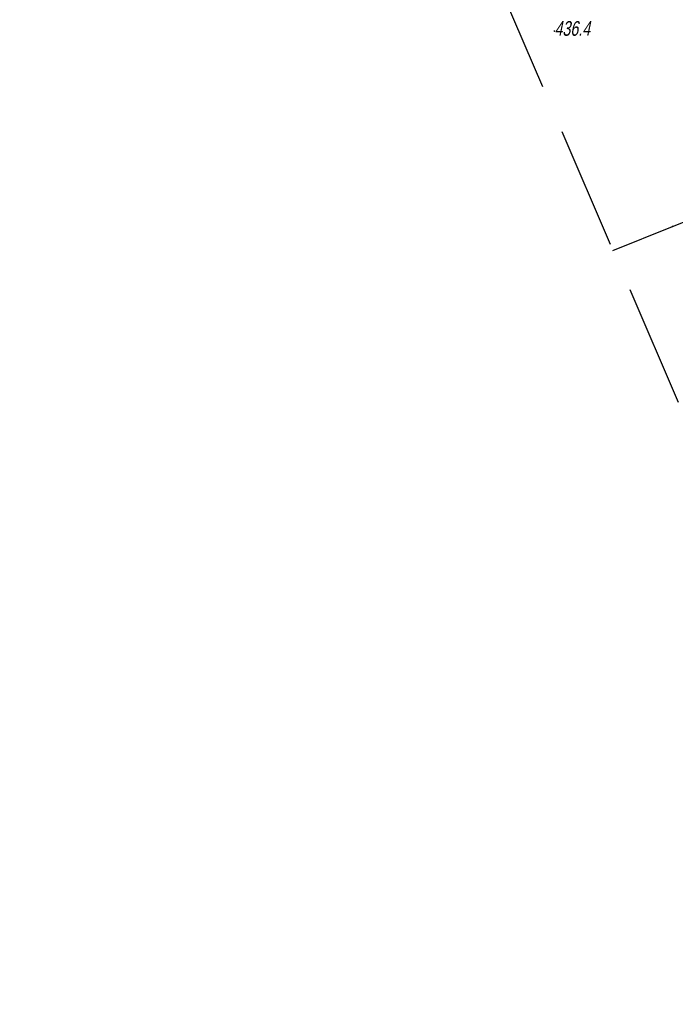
# Model space of a CAD drawing. Header units: metres. Extents: x 7409830 to 7410585, y 5569753 to 5570192.
# Tile 2 of 34: x 7410162 to 7410195, y 5569898 to 5569949. Entities that reach past the tile are written whole.
import ezdxf

# ---------------------------------------------------------------- set-up
doc = ezdxf.new("R2010")
doc.units = ezdxf.units.M
doc.header["$MEASUREMENT"] = 0
doc.linetypes.add('DGN Style 3', pattern=[8.758007, 6.255719, -2.502288])
for name, color, linetype in [('203-Punkt załamania granicy działki nie stabilizowany', 8, 'Continuous'), ('219-Linia granicy', 8, 'Continuous'), ('_BPP3-5', 8, 'Continuous'), ('_MAPA', 8, 'Continuous'), ('_Zakres', 8, 'Continuous'), ('punkt wysokościowy naturalny', 8, 'Continuous'), ('punkt wysokościowy naturalny-Atr2', 8, 'Continuous')]:
    doc.layers.add(name, color=color, linetype=linetype)
doc.styles.get("Standard").update_dxf_attribs({"font": 'arial.ttf'})

# ---------------------------------------------------------------- blocks, each defined once
blk = doc.blocks.new('203_1')
at = {"layer": '203-Punkt załamania granicy działki nie stabilizowany', "linetype": 'Continuous', "lineweight": 13}
h = blk.add_hatch(color=96, dxfattribs=at)
edge = h.paths.add_edge_path()
edge.add_arc((0, 0), 0.45, 0, 360)
blk = doc.blocks.new('PW01_2')
at = {"layer": 'punkt wysokościowy naturalny', "linetype": 'Continuous', "lineweight": 13}
h = blk.add_hatch(color=7, dxfattribs=at)
edge = h.paths.add_edge_path()
edge.add_arc((0, 0), 0.45, 0, 360)
blk = doc.blocks.new('140_2')
at = {"layer": '_BPP3-5', "linetype": 'Continuous', "lineweight": 0}
h = blk.add_hatch(color=1, dxfattribs=at)
edge = h.paths.add_edge_path()
edge.add_arc((0, 0), 0.045, 0, 360)
blk = doc.blocks.new('A$C92b4fa8d')
at = {"layer": '219-Linia granicy', "linetype": 'Continuous', "flags": 128}
for points in [[(-5.15, -11.91), (41.35, 6.4)], [(-8.187, -13.129), (-5.15, -11.91)]]:
    blk.add_lwpolyline(points, dxfattribs=at)
at = {"layer": '_Zakres', "linetype": 'DGN Style 3', "flags": 128}
blk.add_lwpolyline([(-38.44, 57.308), (8.317, -51.554), (289.417, 90.186), (230.606, 183.118), (-38.44, 57.308)], close=True, dxfattribs=at)
at = {"layer": '203-Punkt załamania granicy działki nie stabilizowany', "linetype": 'Continuous', "xscale": 0.1, "yscale": 0.1, "zscale": 0.1}
blk.add_blockref('203_1', (-5.15, -11.91), dxfattribs=at)
at = {"layer": '_BPP3-5', "linetype": 'Continuous'}
blk.add_blockref('140_2', (-5.15, -11.91), dxfattribs=at)
at = {"layer": 'punkt wysokościowy naturalny', "linetype": 'Continuous', "xscale": 0.1, "yscale": 0.1, "zscale": 0.1}
blk.add_blockref('PW01_2', (-11.17, -1.95), dxfattribs=at)
at = {"layer": 'punkt wysokościowy naturalny-Atr2', "insert": (-11.17, -2.2), "char_height": 0.75, "attachment_point": 7, "line_spacing_factor": 0.6}
blk.add_mtext('\\FWORKING_1250;\\Q12;\\H1x;\\W0.725;436.4', dxfattribs=at)

msp = doc.modelspace()

# ---------------------------------------------------------------- block references
at = {"layer": '_MAPA'}
msp.add_blockref('A$C92b4fa8d', (7410200, 5569950), dxfattribs=at)

doc.saveas('drawing.dxf')
